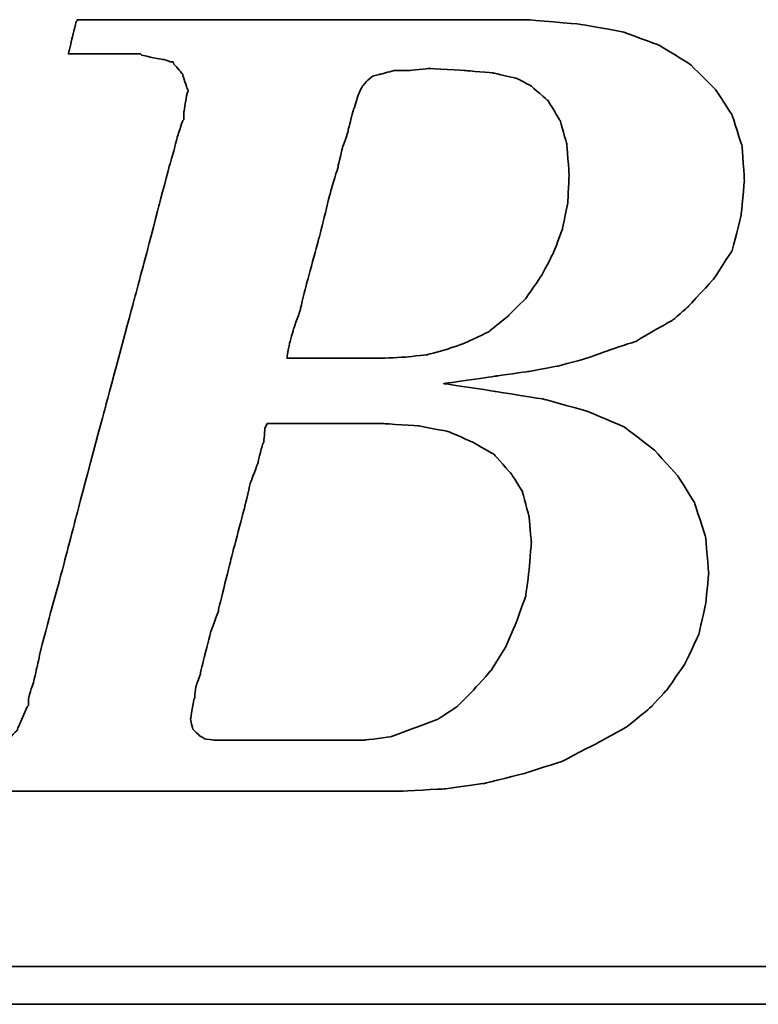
# Model space of a CAD drawing. Extents: x 564 to 800, y 41 to 158.
# Tile 28 of 45: x 722.2 to 724.27, y 106.89 to 109.64. Entities that reach past the tile are written whole.
import ezdxf

# ---------------------------------------------------------------- set-up
doc = ezdxf.new("R2010")
doc.units = 0
doc.header["$MEASUREMENT"] = 0
doc.layers.add('DIM', color=4, linetype='CONTINUOUS')
doc.layers.add('layer 1', color=7, linetype='CONTINUOUS')

# ---------------------------------------------------------------- blocks, each defined once
blk = doc.blocks.new('TBI MOTION logo(完整正式版)')
at = {"layer": 'layer 1', "color": 22, "lineweight": 35}
for points, knots in [([(-64.65375, -6.86375), (-64.65375, -6.86375), (-64.84375, -7.29625), (-64.84375, -7.29625), (-64.84375, -7.29625), (-64.84375, -7.29625), (-64.86875, -7.34375), (-64.86875, -7.34375), (-64.86875, -7.34375), (-64.86875, -7.34375), (-64.86875, -7.36875), (-64.86875, -7.36875), (-64.86875, -7.36875), (-64.86875, -7.36875), (-65.15375, -7.65375), (-65.15375, -7.65375), (-65.15375, -7.65375), (-65.15375, -7.65375), (-65.17875, -7.65375), (-65.17875, -7.65375), (-65.17875, -7.65375), (-65.17875, -7.65375), (-65.20375, -7.67875), (-65.20375, -7.67875), (-65.20375, -7.67875), (-65.20375, -7.67875), (-65.58875, -7.87125), (-65.58875, -7.87125), (-65.58875, -7.87125), (-65.58875, -7.87125), (-65.63375, -7.87125), (-65.63375, -7.87125), (-65.63375, -7.87125), (-65.63375, -7.87125), (-65.65875, -7.89375), (-65.65875, -7.89375), (-65.65875, -7.89375), (-65.65875, -7.89375), (-66.09375, -7.94375), (-66.09375, -7.94375), (-66.09375, -7.94375), (-66.09375, -7.94375), (-66.11375, -7.94375), (-66.11375, -7.94375), (-66.11375, -7.94375), (-66.11375, -7.94375), (-66.16375, -7.94375), (-66.16375, -7.94375), (-66.16375, -7.94375), (-66.16375, -7.94375), (-66.30875, -7.94375), (-66.30875, -7.94375), (-66.30875, -7.94375), (-66.30875, -7.94375), (-66.69375, -7.94375), (-66.69375, -7.94375), (-66.69375, -7.94375), (-66.69375, -7.94375), (-67.07375, -7.94375), (-67.07375, -7.94375), (-67.07375, -7.94375), (-67.07375, -7.94375), (-67.12375, -7.94375), (-67.12375, -7.94375), (-67.12375, -7.94375), (-67.12375, -7.94375), (-67.12375, -7.96625), (-67.12375, -7.96625), (-67.12375, -7.96625), (-67.12375, -7.96625), (-67.14875, -7.99125), (-67.14875, -7.99125), (-67.14875, -7.99125), (-67.14875, -7.99125), (-67.24375, -8.34875), (-67.24375, -8.34875), (-67.24375, -8.34875), (-67.24375, -8.34875), (-67.31375, -8.68625), (-67.31375, -8.68625), (-67.31375, -8.68625), (-67.31375, -8.68625), (-67.26875, -8.68625), (-67.26875, -8.68625), (-67.26875, -8.68625), (-67.26875, -8.68625), (-67.07375, -8.68625), (-67.07375, -8.68625), (-67.07375, -8.68625), (-67.07375, -8.68625), (-66.54875, -8.68625), (-66.54875, -8.68625), (-66.54875, -8.68625), (-66.54875, -8.68625), (-65.82625, -8.68625), (-65.82625, -8.68625), (-65.82625, -8.68625), (-65.82625, -8.68625), (-65.01375, -8.68625), (-65.01375, -8.68625), (-65.01375, -8.68625), (-65.01375, -8.68625), (-64.05375, -8.68625), (-64.05375, -8.68625), (-64.05375, -8.68625), (-64.05375, -8.68625), (-62.08375, -8.68625), (-62.08375, -8.68625), (-62.08375, -8.68625), (-62.08375, -8.68625), (-60.06875, -8.68625), (-60.06875, -8.68625), (-60.06875, -8.68625), (-60.06875, -8.68625), (-59.10875, -8.68625), (-59.10875, -8.68625), (-59.10875, -8.68625), (-59.10875, -8.68625), (-58.29375, -8.68625), (-58.29375, -8.68625), (-58.29375, -8.68625), (-58.29375, -8.68625), (-57.57375, -8.68625), (-57.57375, -8.68625), (-57.57375, -8.68625), (-57.57375, -8.68625), (-57.04875, -8.68625), (-57.04875, -8.68625), (-57.04875, -8.68625), (-57.04875, -8.68625), (-56.85375, -8.68625), (-56.85375, -8.68625), (-56.85375, -8.68625), (-56.85375, -8.68625), (-56.70875, -8.68625), (-56.70875, -8.68625), (-56.70875, -8.68625), (-56.70875, -8.68625), (-56.61375, -8.68625), (-56.61375, -8.68625), (-56.61375, -8.68625), (-56.61375, -8.68625), (-56.56875, -8.68625), (-56.56875, -8.68625), (-56.56875, -8.68625), (-56.56875, -8.68625), (-55.65375, -8.63875), (-55.65375, -8.63875), (-55.65375, -8.63875), (-55.65375, -8.63875), (-54.76875, -8.51875), (-54.76875, -8.51875), (-54.76875, -8.51875), (-54.76875, -8.51875), (-53.90375, -8.30375), (-53.90375, -8.30375), (-53.90375, -8.30375), (-53.90375, -8.30375), (-53.08875, -8.03875), (-53.08875, -8.03875), (-53.08875, -8.03875), (-53.08875, -8.03875), (-52.34375, -7.65375), (-52.34375, -7.65375), (-52.34375, -7.65375), (-52.34375, -7.65375), (-51.69875, -7.29625), (-51.69875, -7.29625), (-51.69875, -7.29625), (-51.69875, -7.29625), (-51.21875, -6.91125), (-51.21875, -6.91125), (-51.21875, -6.91125), (-51.21875, -6.91125), (-50.83375, -6.50375), (-50.83375, -6.50375), (-50.83375, -6.50375), (-50.83375, -6.50375), (-50.44875, -5.94875), (-50.44875, -5.94875), (-50.44875, -5.94875), (-50.44875, -5.94875), (-50.13875, -5.30375), (-50.13875, -5.30375), (-50.13875, -5.30375), (-50.13875, -5.30375), (-49.99375, -4.65375), (-49.99375, -4.65375), (-49.99375, -4.65375), (-49.99375, -4.65375), (-49.92375, -3.98375), (-49.92375, -3.98375), (-49.92375, -3.98375), (-49.92375, -3.98375), (-49.99375, -3.19374), (-49.99375, -3.19374), (-49.99375, -3.19374), (-49.99375, -3.19374), (-50.23374, -2.44874), (-50.23374, -2.44874), (-50.23374, -2.44874), (-50.23374, -2.44874), (-50.59375, -1.87374), (-50.59375, -1.87374), (-50.59375, -1.87374), (-50.59375, -1.87374), (-51.09875, -1.31874), (-51.09875, -1.31874), (-51.09875, -1.31874), (-51.09875, -1.31874), (-51.74375, -0.81875), (-51.74375, -0.81875), (-51.74375, -0.81875), (-51.74375, -0.81875), (-52.53875, -0.48125), (-52.53875, -0.48125), (-52.53875, -0.48125), (-52.53875, -0.48125), (-53.47375, -0.21875), (-53.47375, -0.21875), (-53.47375, -0.21875), (-53.47375, -0.21875), (-54.52875, -0.04874), (-54.52875, -0.04874), (-54.52875, -0.04874), (-54.52875, -0.04874), (-55.65375, 0.12125), (-55.65375, 0.12125), (-55.65375, 0.12125), (-55.65375, 0.12125), (-54.50375, 0.28624), (-54.50375, 0.28624), (-54.50375, 0.28624), (-54.50375, 0.28624), (-53.83375, 0.38124), (-53.83375, 0.38124), (-53.83375, 0.38124), (-53.83375, 0.38124), (-53.18375, 0.50125), (-53.18375, 0.50125), (-53.18375, 0.50125), (-53.18375, 0.50125), (-52.55875, 0.66874), (-52.55875, 0.66874), (-52.55875, 0.66874), (-52.55875, 0.66874), (-52.03375, 0.86124), (-52.03375, 0.86124), (-52.03375, 0.86124), (-52.03375, 0.86124), (-51.50374, 1.03124), (-51.50374, 1.03124), (-51.50374, 1.03124), (-51.50374, 1.03124), (-51.09875, 1.27125), (-51.09875, 1.27125), (-51.09875, 1.27125), (-51.09875, 1.27125), (-50.71375, 1.48624), (-50.71375, 1.48624), (-50.71375, 1.48624), (-50.71375, 1.48624), (-50.37625, 1.77625), (-50.37625, 1.77625), (-50.37625, 1.77625), (-50.37625, 1.77625), (-49.82375, 2.37625), (-49.82375, 2.37625), (-49.82375, 2.37625), (-49.82375, 2.37625), (-49.41875, 2.99625), (-49.41875, 2.99625), (-49.41875, 2.99625), (-49.41875, 2.99625), (-49.22375, 3.76625), (-49.22375, 3.76625), (-49.22375, 3.76625), (-49.22375, 3.76625), (-49.15375, 4.50874), (-49.15375, 4.50874), (-49.15375, 4.50874), (-49.15375, 4.50874), (-49.20375, 5.25125), (-49.20375, 5.25125), (-49.20375, 5.25125), (-49.20375, 5.25125), (-49.41875, 5.92625), (-49.41875, 5.92625), (-49.41875, 5.92625), (-49.41875, 5.92625), (-49.77875, 6.47625), (-49.77875, 6.47625), (-49.77875, 6.47625), (-49.77875, 6.47625), (-50.33125, 7.02624), (-50.33125, 7.02624), (-50.33125, 7.02624), (-50.33125, 7.02624), (-51.00125, 7.43625), (-51.00125, 7.43625), (-51.00125, 7.43625), (-51.00125, 7.43625), (-51.79375, 7.72625), (-51.79375, 7.72625), (-51.79375, 7.72625), (-51.79375, 7.72625), (-52.72875, 7.89124), (-52.72875, 7.89124), (-52.72875, 7.89124), (-52.72875, 7.89124), (-53.83375, 7.98625), (-53.83375, 7.98625), (-53.83375, 7.98625), (-53.83375, 7.98625), (-53.92875, 7.98625), (-53.92875, 7.98625), (-53.92875, 7.98625), (-53.92875, 7.98625), (-54.26375, 7.98625), (-54.26375, 7.98625), (-54.26375, 7.98625), (-54.26375, 7.98625), (-54.74375, 7.98625), (-54.74375, 7.98625), (-54.74375, 7.98625), (-54.74375, 7.98625), (-55.36875, 7.98625), (-55.36875, 7.98625), (-55.36875, 7.98625), (-55.36875, 7.98625), (-56.13375, 7.98625), (-56.13375, 7.98625), (-56.13375, 7.98625), (-56.13375, 7.98625), (-56.94875, 7.98625), (-56.94875, 7.98625), (-56.94875, 7.98625), (-56.94875, 7.98625), (-58.77625, 7.98625), (-58.77625, 7.98625), (-58.77625, 7.98625), (-58.77625, 7.98625), (-60.59875, 7.98625), (-60.59875, 7.98625), (-60.59875, 7.98625), (-60.59875, 7.98625), (-61.41375, 7.98625), (-61.41375, 7.98625), (-61.41375, 7.98625), (-61.41375, 7.98625), (-62.17875, 7.98625), (-62.17875, 7.98625), (-62.17875, 7.98625), (-62.17875, 7.98625), (-62.80375, 7.98625), (-62.80375, 7.98625), (-62.80375, 7.98625), (-62.80375, 7.98625), (-63.30625, 7.98625), (-63.30625, 7.98625), (-63.30625, 7.98625), (-63.30625, 7.98625), (-63.57375, 7.98625), (-63.57375, 7.98625), (-63.57375, 7.98625), (-63.57375, 7.98625), (-63.57375, 7.96375), (-63.57375, 7.96375), (-63.57375, 7.96375), (-63.57375, 7.96375), (-63.59875, 7.94125), (-63.59875, 7.94125), (-63.59875, 7.94125), (-63.59875, 7.94125), (-63.69375, 7.55625), (-63.69375, 7.55625), (-63.69375, 7.55625), (-63.69375, 7.55625), (-63.76375, 7.24624), (-63.76375, 7.24624), (-63.76375, 7.24624), (-63.76375, 7.24624), (-63.23875, 7.24624), (-63.23875, 7.24624), (-63.23875, 7.24624), (-63.23875, 7.24624), (-62.75875, 7.24624), (-62.75875, 7.24624), (-62.75875, 7.24624), (-62.75875, 7.24624), (-62.61125, 7.24624), (-62.61125, 7.24624), (-62.61125, 7.24624), (-62.61125, 7.24624), (-62.56625, 7.24624), (-62.56625, 7.24624), (-62.56625, 7.24624), (-62.56625, 7.24624), (-62.22875, 7.24624), (-62.22875, 7.24624), (-62.22875, 7.24624), (-62.22875, 7.24624), (-62.20375, 7.24624), (-62.20375, 7.24624), (-62.20375, 7.24624), (-62.20375, 7.24624), (-62.17875, 7.21875), (-62.17875, 7.21875), (-62.17875, 7.21875), (-62.17875, 7.21875), (-61.96375, 7.17125), (-61.96375, 7.17125), (-61.96375, 7.17125), (-61.96375, 7.17125), (-61.72375, 7.12624), (-61.72375, 7.12624), (-61.72375, 7.12624), (-61.72375, 7.12624), (-61.70375, 7.12624), (-61.70375, 7.12624), (-61.70375, 7.12624), (-61.70375, 7.12624), (-61.55875, 7.07624), (-61.55875, 7.07624), (-61.55875, 7.07624), (-61.55875, 7.07624), (-61.50875, 7.07624), (-61.50875, 7.07624), (-61.50875, 7.07624), (-61.50875, 7.07624), (-61.48375, 7.02624), (-61.48375, 7.02624), (-61.48375, 7.02624), (-61.48375, 7.02624), (-61.31875, 6.83375), (-61.31875, 6.83375), (-61.31875, 6.83375), (-61.31875, 6.83375), (-61.29375, 6.81125), (-61.29375, 6.81125), (-61.29375, 6.81125), (-61.29375, 6.81125), (-61.29375, 6.78625), (-61.29375, 6.78625), (-61.29375, 6.78625), (-61.29375, 6.78625), (-61.19875, 6.50124), (-61.19875, 6.50124), (-61.19875, 6.50124), (-61.19875, 6.50124), (-61.17375, 6.45124), (-61.17375, 6.45124), (-61.17375, 6.45124), (-61.17375, 6.45124), (-61.19875, 6.40625), (-61.19875, 6.40625), (-61.19875, 6.40625), (-61.19875, 6.40625), (-61.26875, 5.99624), (-61.26875, 5.99624), (-61.26875, 5.99624), (-61.26875, 5.99624), (-61.26875, 5.85125), (-61.26875, 5.85125), (-61.26875, 5.85125), (-61.26875, 5.85125), (-61.26875, 5.82625), (-61.26875, 5.82625), (-61.26875, 5.82625), (-61.26875, 5.82625), (-61.29375, 5.80625), (-61.29375, 5.80625), (-61.29375, 5.80625), (-61.29375, 5.80625), (-61.34125, 5.66125), (-61.34125, 5.66125), (-61.34125, 5.66125), (-61.34125, 5.66125), (-61.41375, 5.44625), (-61.41375, 5.44625), (-61.41375, 5.44625), (-61.41375, 5.44625), (-61.48375, 5.15625), (-61.48375, 5.15625), (-61.48375, 5.15625), (-61.48375, 5.15625), (-61.58375, 4.82124), (-61.58375, 4.82124), (-61.58375, 4.82124), (-61.58375, 4.82124), (-61.79875, 4.00375), (-61.79875, 4.00375), (-61.79875, 4.00375), (-61.79875, 4.00375), (-62.05875, 2.99625), (-62.05875, 2.99625), (-62.05875, 2.99625), (-62.05875, 2.99625), (-62.34875, 1.91625), (-62.34875, 1.91625), (-62.34875, 1.91625), (-62.34875, 1.91625), (-62.97375, -0.41124), (-62.97375, -0.41124), (-62.97375, -0.41124), (-62.97375, -0.41124), (-63.59875, -2.75875), (-63.59875, -2.75875), (-63.59875, -2.75875), (-63.59875, -2.75875), (-63.88375, -3.86374), (-63.88375, -3.86374), (-63.88375, -3.86374), (-63.88375, -3.86374), (-64.14875, -4.82374), (-64.14875, -4.82374), (-64.14875, -4.82374), (-64.14875, -4.82374), (-64.36375, -5.64125), (-64.36375, -5.64125), (-64.36375, -5.64125), (-64.36375, -5.64125), (-64.43625, -5.97625), (-64.43625, -5.97625), (-64.43625, -5.97625), (-64.43625, -5.97625), (-64.50875, -6.28625), (-64.50875, -6.28625), (-64.50875, -6.28625), (-64.50875, -6.28625), (-64.50875, -6.30875), (-64.50875, -6.30875), (-64.50875, -6.30875), (-64.50875, -6.30875), (-64.57875, -6.50375), (-64.57875, -6.50375), (-64.57875, -6.50375), (-64.57875, -6.50375), (-64.62875, -6.69625), (-64.62875, -6.69625), (-64.62875, -6.69625), (-64.62875, -6.69625), (-64.62875, -6.76875), (-64.62875, -6.76875), (-64.62875, -6.76875), (-64.62875, -6.76875), (-64.62875, -6.81375), (-64.62875, -6.81375), (-64.62875, -6.81375), (-64.62875, -6.81375), (-64.62875, -6.83875), (-64.62875, -6.83875), (-64.62875, -6.83875), (-64.62875, -6.83875), (-64.65375, -6.86375), (-64.65375, -6.86375)], [0, 0, 0, 0, 0.00719424, 0.00719424, 0.00719424, 0.00719425, 0.01438849, 0.01438849, 0.01438849, 0.0143885, 0.02158273, 0.02158273, 0.02158273, 0.02158274, 0.02877698, 0.02877698, 0.02877698, 0.02877699, 0.03597122, 0.03597122, 0.03597122, 0.03597123, 0.04316547, 0.04316547, 0.04316547, 0.04316548, 0.05035971, 0.05035971, 0.05035971, 0.05035972, 0.05755396, 0.05755396, 0.05755396, 0.05755397, 0.0647482, 0.0647482, 0.0647482, 0.06474821, 0.07194245, 0.07194245, 0.07194245, 0.07194246, 0.07913669, 0.07913669, 0.07913669, 0.0791367, 0.08633094, 0.08633094, 0.08633094, 0.08633095, 0.09352518, 0.09352518, 0.09352518, 0.09352519, 0.10071942, 0.10071942, 0.10071942, 0.10071943, 0.10791367, 0.10791367, 0.10791367, 0.10791368, 0.11510791, 0.11510791, 0.11510791, 0.11510792, 0.12230216, 0.12230216, 0.12230216, 0.12230217, 0.1294964, 0.1294964, 0.1294964, 0.12949641, 0.13669065, 0.13669065, 0.13669065, 0.13669066, 0.14388489, 0.14388489, 0.14388489, 0.1438849, 0.15107914, 0.15107914, 0.15107914, 0.15107915, 0.15827338, 0.15827338, 0.15827338, 0.15827339, 0.16546763, 0.16546763, 0.16546763, 0.16546764, 0.17266187, 0.17266187, 0.17266187, 0.17266188, 0.17985612, 0.17985612, 0.17985612, 0.17985613, 0.18705036, 0.18705036, 0.18705036, 0.18705037, 0.1942446, 0.1942446, 0.1942446, 0.19424461, 0.20143885, 0.20143885, 0.20143885, 0.20143886, 0.20863309, 0.20863309, 0.20863309, 0.2086331, 0.21582734, 0.21582734, 0.21582734, 0.21582735, 0.22302158, 0.22302158, 0.22302158, 0.22302159, 0.23021583, 0.23021583, 0.23021583, 0.23021584, 0.23741007, 0.23741007, 0.23741007, 0.23741008, 0.24460432, 0.24460432, 0.24460432, 0.24460433, 0.25179856, 0.25179856, 0.25179856, 0.25179857, 0.25899281, 0.25899281, 0.25899281, 0.25899282, 0.26618705, 0.26618705, 0.26618705, 0.26618706, 0.27338129, 0.27338129, 0.27338129, 0.2733813, 0.28057554, 0.28057554, 0.28057554, 0.28057555, 0.28776978, 0.28776978, 0.28776978, 0.28776979, 0.29496403, 0.29496403, 0.29496403, 0.29496404, 0.30215827, 0.30215827, 0.30215827, 0.30215828, 0.30935252, 0.30935252, 0.30935252, 0.30935253, 0.31654676, 0.31654676, 0.31654676, 0.31654677, 0.32374101, 0.32374101, 0.32374101, 0.32374102, 0.33093525, 0.33093525, 0.33093525, 0.33093526, 0.3381295, 0.3381295, 0.3381295, 0.33812951, 0.34532374, 0.34532374, 0.34532374, 0.34532375, 0.35251799, 0.35251799, 0.35251799, 0.352518, 0.35971223, 0.35971223, 0.35971223, 0.35971224, 0.36690647, 0.36690647, 0.36690647, 0.36690648, 0.37410072, 0.37410072, 0.37410072, 0.37410073, 0.38129496, 0.38129496, 0.38129496, 0.38129497, 0.38848921, 0.38848921, 0.38848921, 0.38848922, 0.39568345, 0.39568345, 0.39568345, 0.39568346, 0.4028777, 0.4028777, 0.4028777, 0.40287771, 0.41007194, 0.41007194, 0.41007194, 0.41007195, 0.41726619, 0.41726619, 0.41726619, 0.4172662, 0.42446043, 0.42446043, 0.42446043, 0.42446044, 0.43165468, 0.43165468, 0.43165468, 0.43165469, 0.43884892, 0.43884892, 0.43884892, 0.43884893, 0.44604317, 0.44604317, 0.44604317, 0.44604318, 0.45323741, 0.45323741, 0.45323741, 0.45323742, 0.46043165, 0.46043165, 0.46043165, 0.46043166, 0.4676259, 0.4676259, 0.4676259, 0.46762591, 0.47482014, 0.47482014, 0.47482014, 0.47482015, 0.48201439, 0.48201439, 0.48201439, 0.4820144, 0.48920863, 0.48920863, 0.48920863, 0.48920864, 0.49640288, 0.49640288, 0.49640288, 0.49640289, 0.50359712, 0.50359712, 0.50359712, 0.50359713, 0.51079137, 0.51079137, 0.51079137, 0.51079138, 0.51798561, 0.51798561, 0.51798561, 0.51798562, 0.52517986, 0.52517986, 0.52517986, 0.52517987, 0.5323741, 0.5323741, 0.5323741, 0.53237411, 0.53956835, 0.53956835, 0.53956835, 0.53956836, 0.54676259, 0.54676259, 0.54676259, 0.5467626, 0.55395683, 0.55395683, 0.55395683, 0.55395684, 0.56115108, 0.56115108, 0.56115108, 0.56115109, 0.56834532, 0.56834532, 0.56834532, 0.56834533, 0.57553957, 0.57553957, 0.57553957, 0.57553958, 0.58273381, 0.58273381, 0.58273381, 0.58273382, 0.58992806, 0.58992806, 0.58992806, 0.58992807, 0.5971223, 0.5971223, 0.5971223, 0.59712231, 0.60431655, 0.60431655, 0.60431655, 0.60431656, 0.61151079, 0.61151079, 0.61151079, 0.6115108, 0.61870504, 0.61870504, 0.61870504, 0.61870505, 0.62589928, 0.62589928, 0.62589928, 0.62589929, 0.63309353, 0.63309353, 0.63309353, 0.63309354, 0.64028777, 0.64028777, 0.64028777, 0.64028778, 0.64748201, 0.64748201, 0.64748201, 0.64748202, 0.65467626, 0.65467626, 0.65467626, 0.65467627, 0.6618705, 0.6618705, 0.6618705, 0.66187051, 0.66906475, 0.66906475, 0.66906475, 0.66906476, 0.67625899, 0.67625899, 0.67625899, 0.676259, 0.68345324, 0.68345324, 0.68345324, 0.68345325, 0.69064748, 0.69064748, 0.69064748, 0.69064749, 0.69784173, 0.69784173, 0.69784173, 0.69784174, 0.70503597, 0.70503597, 0.70503597, 0.70503598, 0.71223022, 0.71223022, 0.71223022, 0.71223023, 0.71942446, 0.71942446, 0.71942446, 0.71942447, 0.72661871, 0.72661871, 0.72661871, 0.72661872, 0.73381295, 0.73381295, 0.73381295, 0.73381296, 0.74100719, 0.74100719, 0.74100719, 0.7410072, 0.74820144, 0.74820144, 0.74820144, 0.74820145, 0.75539568, 0.75539568, 0.75539568, 0.75539569, 0.76258993, 0.76258993, 0.76258993, 0.76258994, 0.76978417, 0.76978417, 0.76978417, 0.76978418, 0.77697842, 0.77697842, 0.77697842, 0.77697843, 0.78417266, 0.78417266, 0.78417266, 0.78417267, 0.79136691, 0.79136691, 0.79136691, 0.79136692, 0.79856115, 0.79856115, 0.79856115, 0.79856116, 0.8057554, 0.8057554, 0.8057554, 0.80575541, 0.81294964, 0.81294964, 0.81294964, 0.81294965, 0.82014388, 0.82014388, 0.82014388, 0.82014389, 0.82733813, 0.82733813, 0.82733813, 0.82733814, 0.83453237, 0.83453237, 0.83453237, 0.83453238, 0.84172662, 0.84172662, 0.84172662, 0.84172663, 0.84892086, 0.84892086, 0.84892086, 0.84892087, 0.85611511, 0.85611511, 0.85611511, 0.85611512, 0.86330935, 0.86330935, 0.86330935, 0.86330936, 0.8705036, 0.8705036, 0.8705036, 0.87050361, 0.87769784, 0.87769784, 0.87769784, 0.87769785, 0.88489209, 0.88489209, 0.88489209, 0.8848921, 0.89208633, 0.89208633, 0.89208633, 0.89208634, 0.89928058, 0.89928058, 0.89928058, 0.89928059, 0.90647482, 0.90647482, 0.90647482, 0.90647483, 0.91366906, 0.91366906, 0.91366906, 0.91366907, 0.92086331, 0.92086331, 0.92086331, 0.92086332, 0.92805755, 0.92805755, 0.92805755, 0.92805756, 0.9352518, 0.9352518, 0.9352518, 0.93525181, 0.94244604, 0.94244604, 0.94244604, 0.94244605, 0.94964029, 0.94964029, 0.94964029, 0.9496403, 0.95683453, 0.95683453, 0.95683453, 0.95683454, 0.96402878, 0.96402878, 0.96402878, 0.96402879, 0.97122302, 0.97122302, 0.97122302, 0.97122303, 0.97841727, 0.97841727, 0.97841727, 0.97841728, 0.98561151, 0.98561151, 0.98561151, 0.98561152, 0.99280576, 0.99280576, 0.99280576, 0.99280577, 1, 1, 1, 1]), ([(-57.50375, 6.35625), (-57.50375, 6.35625), (-57.57375, 6.11625), (-57.57375, 6.11625), (-57.57375, 6.11625), (-57.57375, 6.11625), (-57.57375, 6.09125), (-57.57375, 6.09125), (-57.57375, 6.09125), (-57.57375, 6.09125), (-57.59875, 6.06625), (-57.59875, 6.06625), (-57.59875, 6.06625), (-57.59875, 6.06625), (-57.64875, 5.87625), (-57.64875, 5.87625), (-57.64875, 5.87625), (-57.64875, 5.87625), (-57.71875, 5.58875), (-57.71875, 5.58875), (-57.71875, 5.58875), (-57.71875, 5.58875), (-57.71875, 5.56625), (-57.71875, 5.56625), (-57.71875, 5.56625), (-57.71875, 5.56625), (-57.83875, 5.23125), (-57.83875, 5.23125), (-57.83875, 5.23125), (-57.83875, 5.23125), (-57.93625, 4.82124), (-57.93625, 4.82124), (-57.93625, 4.82124), (-57.93625, 4.82124), (-57.93625, 4.79624), (-57.93625, 4.79624), (-57.93625, 4.79624), (-57.93625, 4.79624), (-58.07875, 4.34125), (-58.07875, 4.34125), (-58.07875, 4.34125), (-58.07875, 4.34125), (-58.34375, 3.28625), (-58.34375, 3.28625), (-58.34375, 3.28625), (-58.34375, 3.28625), (-58.62875, 2.23124), (-58.62875, 2.23124), (-58.62875, 2.23124), (-58.62875, 2.23124), (-58.74875, 1.75125), (-58.74875, 1.75125), (-58.74875, 1.75125), (-58.74875, 1.75125), (-58.74875, 1.72625), (-58.74875, 1.72625), (-58.74875, 1.72625), (-58.74875, 1.72625), (-58.89375, 1.31625), (-58.89375, 1.31625), (-58.89375, 1.31625), (-58.89375, 1.31625), (-58.98875, 0.98124), (-58.98875, 0.98124), (-58.98875, 0.98124), (-58.98875, 0.98124), (-59.03875, 0.71625), (-59.03875, 0.71625), (-59.03875, 0.71625), (-59.03875, 0.71625), (-59.03875, 0.66874), (-59.03875, 0.66874), (-59.03875, 0.66874), (-59.03875, 0.66874), (-58.91875, 0.66874), (-58.91875, 0.66874), (-58.91875, 0.66874), (-58.91875, 0.66874), (-58.53375, 0.66874), (-58.53375, 0.66874), (-58.53375, 0.66874), (-58.53375, 0.66874), (-58.10375, 0.66874), (-58.10375, 0.66874), (-58.10375, 0.66874), (-58.10375, 0.66874), (-57.66875, 0.66874), (-57.66875, 0.66874), (-57.66875, 0.66874), (-57.66875, 0.66874), (-57.33375, 0.66874), (-57.33375, 0.66874), (-57.33375, 0.66874), (-57.33375, 0.66874), (-57.09375, 0.66874), (-57.09375, 0.66874), (-57.09375, 0.66874), (-57.09375, 0.66874), (-56.99875, 0.66874), (-56.99875, 0.66874), (-56.99875, 0.66874), (-56.99875, 0.66874), (-56.49375, 0.69374), (-56.49375, 0.69374), (-56.49375, 0.69374), (-56.49375, 0.69374), (-56.01375, 0.74374), (-56.01375, 0.74374), (-56.01375, 0.74374), (-56.01375, 0.74374), (-55.58375, 0.86124), (-55.58375, 0.86124), (-55.58375, 0.86124), (-55.58375, 0.86124), (-55.17375, 1.00624), (-55.17375, 1.00624), (-55.17375, 1.00624), (-55.17375, 1.00624), (-54.67375, 1.24625), (-54.67375, 1.24625), (-54.67375, 1.24625), (-54.67375, 1.24625), (-54.26375, 1.58124), (-54.26375, 1.58124), (-54.26375, 1.58124), (-54.26375, 1.58124), (-53.87875, 1.96374), (-53.87875, 1.96374), (-53.87875, 1.96374), (-53.87875, 1.96374), (-53.54375, 2.44625), (-53.54375, 2.44625), (-53.54375, 2.44625), (-53.54375, 2.44625), (-53.27875, 2.95125), (-53.27875, 2.95125), (-53.27875, 2.95125), (-53.27875, 2.95125), (-53.08875, 3.45124), (-53.08875, 3.45124), (-53.08875, 3.45124), (-53.08875, 3.45124), (-52.96875, 4.05124), (-52.96875, 4.05124), (-52.96875, 4.05124), (-52.96875, 4.05124), (-52.94375, 4.65125), (-52.94375, 4.65125), (-52.94375, 4.65125), (-52.94375, 4.65125), (-52.99375, 5.30125), (-52.99375, 5.30125), (-52.99375, 5.30125), (-52.99375, 5.30125), (-53.13875, 5.80625), (-53.13875, 5.80625), (-53.13875, 5.80625), (-53.13875, 5.80625), (-53.39875, 6.23625), (-53.39875, 6.23625), (-53.39875, 6.23625), (-53.39875, 6.23625), (-53.75875, 6.54875), (-53.75875, 6.54875), (-53.75875, 6.54875), (-53.75875, 6.54875), (-54.07375, 6.71625), (-54.07375, 6.71625), (-54.07375, 6.71625), (-54.07375, 6.71625), (-54.57375, 6.83375), (-54.57375, 6.83375), (-54.57375, 6.83375), (-54.57375, 6.83375), (-55.17375, 6.88625), (-55.17375, 6.88625), (-55.17375, 6.88625), (-55.17375, 6.88625), (-55.96875, 6.93125), (-55.96875, 6.93125), (-55.96875, 6.93125), (-55.96875, 6.93125), (-56.39875, 6.88625), (-56.39875, 6.88625), (-56.39875, 6.88625), (-56.39875, 6.88625), (-56.42125, 6.88625), (-56.42125, 6.88625), (-56.42125, 6.88625), (-56.42125, 6.88625), (-56.73375, 6.88625), (-56.73375, 6.88625), (-56.73375, 6.88625), (-56.73375, 6.88625), (-56.99875, 6.81125), (-56.99875, 6.81125), (-56.99875, 6.81125), (-56.99875, 6.81125), (-57.02375, 6.81125), (-57.02375, 6.81125), (-57.02375, 6.81125), (-57.02375, 6.81125), (-57.18875, 6.76625), (-57.18875, 6.76625), (-57.18875, 6.76625), (-57.18875, 6.76625), (-57.30875, 6.66625), (-57.30875, 6.66625), (-57.30875, 6.66625), (-57.30875, 6.66625), (-57.40875, 6.54875), (-57.40875, 6.54875), (-57.40875, 6.54875), (-57.40875, 6.54875), (-57.50375, 6.35625), (-57.50375, 6.35625)], [0, 0, 0, 0, 0.01851852, 0.01851852, 0.01851852, 0.01851853, 0.03703704, 0.03703704, 0.03703704, 0.03703705, 0.05555556, 0.05555556, 0.05555556, 0.05555557, 0.07407407, 0.07407407, 0.07407407, 0.07407408, 0.09259259, 0.09259259, 0.09259259, 0.0925926, 0.11111111, 0.11111111, 0.11111111, 0.11111112, 0.12962963, 0.12962963, 0.12962963, 0.12962964, 0.14814815, 0.14814815, 0.14814815, 0.14814816, 0.16666667, 0.16666667, 0.16666667, 0.16666668, 0.18518519, 0.18518519, 0.18518519, 0.1851852, 0.2037037, 0.2037037, 0.2037037, 0.20370371, 0.22222222, 0.22222222, 0.22222222, 0.22222223, 0.24074074, 0.24074074, 0.24074074, 0.24074075, 0.25925926, 0.25925926, 0.25925926, 0.25925927, 0.27777778, 0.27777778, 0.27777778, 0.27777779, 0.2962963, 0.2962963, 0.2962963, 0.29629631, 0.31481481, 0.31481481, 0.31481481, 0.31481482, 0.33333333, 0.33333333, 0.33333333, 0.33333334, 0.35185185, 0.35185185, 0.35185185, 0.35185186, 0.37037037, 0.37037037, 0.37037037, 0.37037038, 0.38888889, 0.38888889, 0.38888889, 0.3888889, 0.40740741, 0.40740741, 0.40740741, 0.40740742, 0.42592593, 0.42592593, 0.42592593, 0.42592594, 0.44444444, 0.44444444, 0.44444444, 0.44444445, 0.46296296, 0.46296296, 0.46296296, 0.46296297, 0.48148148, 0.48148148, 0.48148148, 0.48148149, 0.5, 0.5, 0.5, 0.50000001, 0.51851852, 0.51851852, 0.51851852, 0.51851853, 0.53703704, 0.53703704, 0.53703704, 0.53703705, 0.55555556, 0.55555556, 0.55555556, 0.55555557, 0.57407407, 0.57407407, 0.57407407, 0.57407408, 0.59259259, 0.59259259, 0.59259259, 0.5925926, 0.61111111, 0.61111111, 0.61111111, 0.61111112, 0.62962963, 0.62962963, 0.62962963, 0.62962964, 0.64814815, 0.64814815, 0.64814815, 0.64814816, 0.66666667, 0.66666667, 0.66666667, 0.66666668, 0.68518519, 0.68518519, 0.68518519, 0.6851852, 0.7037037, 0.7037037, 0.7037037, 0.70370371, 0.72222222, 0.72222222, 0.72222222, 0.72222223, 0.74074074, 0.74074074, 0.74074074, 0.74074075, 0.75925926, 0.75925926, 0.75925926, 0.75925927, 0.77777778, 0.77777778, 0.77777778, 0.77777779, 0.7962963, 0.7962963, 0.7962963, 0.79629631, 0.81481481, 0.81481481, 0.81481481, 0.81481482, 0.83333333, 0.83333333, 0.83333333, 0.83333334, 0.85185185, 0.85185185, 0.85185185, 0.85185186, 0.87037037, 0.87037037, 0.87037037, 0.87037038, 0.88888889, 0.88888889, 0.88888889, 0.8888889, 0.90740741, 0.90740741, 0.90740741, 0.90740742, 0.92592593, 0.92592593, 0.92592593, 0.92592594, 0.94444444, 0.94444444, 0.94444444, 0.94444445, 0.96296296, 0.96296296, 0.96296296, 0.96296297, 0.98148148, 0.98148148, 0.98148148, 0.98148149, 1, 1, 1, 1]), ([(-61.03125, -6.57375), (-61.03125, -6.57375), (-61.03125, -6.67125), (-61.03125, -6.67125), (-61.03125, -6.67125), (-61.03125, -6.67125), (-61.05375, -6.69625), (-61.05375, -6.69625), (-61.05375, -6.69625), (-61.05375, -6.69625), (-61.12375, -7.12875), (-61.12375, -7.12875), (-61.12375, -7.12875), (-61.12375, -7.12875), (-61.07875, -7.34375), (-61.07875, -7.34375), (-61.07875, -7.34375), (-61.07875, -7.34375), (-60.93375, -7.48875), (-60.93375, -7.48875), (-60.93375, -7.48875), (-60.93375, -7.48875), (-60.81375, -7.55625), (-60.81375, -7.55625), (-60.81375, -7.55625), (-60.81375, -7.55625), (-60.62375, -7.58375), (-60.62375, -7.58375), (-60.62375, -7.58375), (-60.62375, -7.58375), (-60.30875, -7.58375), (-60.30875, -7.58375), (-60.30875, -7.58375), (-60.30875, -7.58375), (-59.97375, -7.58375), (-59.97375, -7.58375), (-59.97375, -7.58375), (-59.97375, -7.58375), (-59.87875, -7.58375), (-59.87875, -7.58375), (-59.87875, -7.58375), (-59.87875, -7.58375), (-59.63625, -7.58375), (-59.63625, -7.58375), (-59.63625, -7.58375), (-59.63625, -7.58375), (-58.96875, -7.58375), (-58.96875, -7.58375), (-58.96875, -7.58375), (-58.96875, -7.58375), (-58.29375, -7.58375), (-58.29375, -7.58375), (-58.29375, -7.58375), (-58.29375, -7.58375), (-58.05375, -7.58375), (-58.05375, -7.58375), (-58.05375, -7.58375), (-58.05375, -7.58375), (-57.98375, -7.58375), (-57.98375, -7.58375), (-57.98375, -7.58375), (-57.98375, -7.58375), (-57.35875, -7.58375), (-57.35875, -7.58375), (-57.35875, -7.58375), (-57.35875, -7.58375), (-56.78375, -7.50875), (-56.78375, -7.50875), (-56.78375, -7.50875), (-56.78375, -7.50875), (-56.27875, -7.31875), (-56.27875, -7.31875), (-56.27875, -7.31875), (-56.27875, -7.31875), (-55.77375, -7.12875), (-55.77375, -7.12875), (-55.77375, -7.12875), (-55.77375, -7.12875), (-55.36875, -6.86375), (-55.36875, -6.86375), (-55.36875, -6.86375), (-55.36875, -6.86375), (-55.00875, -6.50375), (-55.00875, -6.50375), (-55.00875, -6.50375), (-55.00875, -6.50375), (-54.62375, -6.06875), (-54.62375, -6.06875), (-54.62375, -6.06875), (-54.62375, -6.06875), (-54.31375, -5.56875), (-54.31375, -5.56875), (-54.31375, -5.56875), (-54.31375, -5.56875), (-54.07375, -5.01625), (-54.07375, -5.01625), (-54.07375, -5.01625), (-54.07375, -5.01625), (-53.87875, -4.46374), (-53.87875, -4.46374), (-53.87875, -4.46374), (-53.87875, -4.46374), (-53.80875, -3.91375), (-53.80875, -3.91375), (-53.80875, -3.91375), (-53.80875, -3.91375), (-53.75875, -3.31375), (-53.75875, -3.31375), (-53.75875, -3.31375), (-53.75875, -3.31375), (-53.80875, -2.75875), (-53.80875, -2.75875), (-53.80875, -2.75875), (-53.80875, -2.75875), (-53.95375, -2.20875), (-53.95375, -2.20875), (-53.95375, -2.20875), (-53.95375, -2.20875), (-54.19375, -1.82625), (-54.19375, -1.82625), (-54.19375, -1.82625), (-54.19375, -1.82625), (-54.55375, -1.41875), (-54.55375, -1.41875), (-54.55375, -1.41875), (-54.55375, -1.41875), (-55.00875, -1.15125), (-55.00875, -1.15125), (-55.00875, -1.15125), (-55.00875, -1.15125), (-55.56125, -0.91375), (-55.56125, -0.91375), (-55.56125, -0.91375), (-55.56125, -0.91375), (-56.18125, -0.79375), (-56.18125, -0.79375), (-56.18125, -0.79375), (-56.18125, -0.79375), (-56.94875, -0.74374), (-56.94875, -0.74374), (-56.94875, -0.74374), (-56.94875, -0.74374), (-56.99875, -0.74374), (-56.99875, -0.74374), (-56.99875, -0.74374), (-56.99875, -0.74374), (-57.09375, -0.74374), (-57.09375, -0.74374), (-57.09375, -0.74374), (-57.09375, -0.74374), (-57.38375, -0.74374), (-57.38375, -0.74374), (-57.38375, -0.74374), (-57.38375, -0.74374), (-57.76875, -0.74374), (-57.76875, -0.74374), (-57.76875, -0.74374), (-57.76875, -0.74374), (-58.24625, -0.74374), (-58.24625, -0.74374), (-58.24625, -0.74374), (-58.24625, -0.74374), (-58.72875, -0.74374), (-58.72875, -0.74374), (-58.72875, -0.74374), (-58.72875, -0.74374), (-59.20875, -0.74374), (-59.20875, -0.74374), (-59.20875, -0.74374), (-59.20875, -0.74374), (-59.46875, -0.74374), (-59.46875, -0.74374), (-59.46875, -0.74374), (-59.46875, -0.74374), (-59.51625, -0.83875), (-59.51625, -0.83875), (-59.51625, -0.83875), (-59.51625, -0.83875), (-59.54375, -1.15125), (-59.54375, -1.15125), (-59.54375, -1.15125), (-59.54375, -1.15125), (-59.56375, -1.17874), (-59.56375, -1.17874), (-59.56375, -1.17874), (-59.56375, -1.17874), (-59.66375, -1.55875), (-59.66375, -1.55875), (-59.66375, -1.55875), (-59.66375, -1.55875), (-59.66375, -1.58375), (-59.66375, -1.58375), (-59.66375, -1.58375), (-59.66375, -1.58375), (-59.82875, -2.01874), (-59.82875, -2.01874), (-59.82875, -2.01874), (-59.82875, -2.01874), (-59.94875, -2.52125), (-59.94875, -2.52125), (-59.94875, -2.52125), (-59.94875, -2.52125), (-60.23875, -3.62375), (-60.23875, -3.62375), (-60.23875, -3.62375), (-60.23875, -3.62375), (-60.52375, -4.77624), (-60.52375, -4.77624), (-60.52375, -4.77624), (-60.52375, -4.77624), (-60.52375, -4.79874), (-60.52375, -4.79874), (-60.52375, -4.79874), (-60.52375, -4.79874), (-60.69125, -5.25375), (-60.69125, -5.25375), (-60.69125, -5.25375), (-60.69125, -5.25375), (-60.81375, -5.73625), (-60.81375, -5.73625), (-60.81375, -5.73625), (-60.81375, -5.73625), (-60.90875, -6.11875), (-60.90875, -6.11875), (-60.90875, -6.11875), (-60.90875, -6.11875), (-60.90875, -6.14375), (-60.90875, -6.14375), (-60.90875, -6.14375), (-60.90875, -6.14375), (-61.00375, -6.40875), (-61.00375, -6.40875), (-61.00375, -6.40875), (-61.00375, -6.40875), (-61.03125, -6.57375), (-61.03125, -6.57375)], [0, 0, 0, 0, 0.01694915, 0.01694915, 0.01694915, 0.01694916, 0.03389831, 0.03389831, 0.03389831, 0.03389832, 0.05084746, 0.05084746, 0.05084746, 0.05084747, 0.06779661, 0.06779661, 0.06779661, 0.06779662, 0.08474576, 0.08474576, 0.08474576, 0.08474577, 0.10169492, 0.10169492, 0.10169492, 0.10169493, 0.11864407, 0.11864407, 0.11864407, 0.11864408, 0.13559322, 0.13559322, 0.13559322, 0.13559323, 0.15254237, 0.15254237, 0.15254237, 0.15254238, 0.16949153, 0.16949153, 0.16949153, 0.16949154, 0.18644068, 0.18644068, 0.18644068, 0.18644069, 0.20338983, 0.20338983, 0.20338983, 0.20338984, 0.22033898, 0.22033898, 0.22033898, 0.22033899, 0.23728814, 0.23728814, 0.23728814, 0.23728815, 0.25423729, 0.25423729, 0.25423729, 0.2542373, 0.27118644, 0.27118644, 0.27118644, 0.27118645, 0.28813559, 0.28813559, 0.28813559, 0.2881356, 0.30508475, 0.30508475, 0.30508475, 0.30508476, 0.3220339, 0.3220339, 0.3220339, 0.32203391, 0.33898305, 0.33898305, 0.33898305, 0.33898306, 0.3559322, 0.3559322, 0.3559322, 0.35593221, 0.37288136, 0.37288136, 0.37288136, 0.37288137, 0.38983051, 0.38983051, 0.38983051, 0.38983052, 0.40677966, 0.40677966, 0.40677966, 0.40677967, 0.42372881, 0.42372881, 0.42372881, 0.42372882, 0.44067797, 0.44067797, 0.44067797, 0.44067798, 0.45762712, 0.45762712, 0.45762712, 0.45762713, 0.47457627, 0.47457627, 0.47457627, 0.47457628, 0.49152542, 0.49152542, 0.49152542, 0.49152543, 0.50847458, 0.50847458, 0.50847458, 0.50847459, 0.52542373, 0.52542373, 0.52542373, 0.52542374, 0.54237288, 0.54237288, 0.54237288, 0.54237289, 0.55932203, 0.55932203, 0.55932203, 0.55932204, 0.57627119, 0.57627119, 0.57627119, 0.5762712, 0.59322034, 0.59322034, 0.59322034, 0.59322035, 0.61016949, 0.61016949, 0.61016949, 0.6101695, 0.62711864, 0.62711864, 0.62711864, 0.62711865, 0.6440678, 0.6440678, 0.6440678, 0.64406781, 0.66101695, 0.66101695, 0.66101695, 0.66101696, 0.6779661, 0.6779661, 0.6779661, 0.67796611, 0.69491525, 0.69491525, 0.69491525, 0.69491526, 0.71186441, 0.71186441, 0.71186441, 0.71186442, 0.72881356, 0.72881356, 0.72881356, 0.72881357, 0.74576271, 0.74576271, 0.74576271, 0.74576272, 0.76271186, 0.76271186, 0.76271186, 0.76271187, 0.77966102, 0.77966102, 0.77966102, 0.77966103, 0.79661017, 0.79661017, 0.79661017, 0.79661018, 0.81355932, 0.81355932, 0.81355932, 0.81355933, 0.83050847, 0.83050847, 0.83050847, 0.83050848, 0.84745763, 0.84745763, 0.84745763, 0.84745764, 0.86440678, 0.86440678, 0.86440678, 0.86440679, 0.88135593, 0.88135593, 0.88135593, 0.88135594, 0.89830508, 0.89830508, 0.89830508, 0.89830509, 0.91525424, 0.91525424, 0.91525424, 0.91525425, 0.93220339, 0.93220339, 0.93220339, 0.9322034, 0.94915254, 0.94915254, 0.94915254, 0.94915255, 0.96610169, 0.96610169, 0.96610169, 0.9661017, 0.98305085, 0.98305085, 0.98305085, 0.98305086, 1, 1, 1, 1]), ([(75.90875, -9.47875), (75.90875, -9.47875), (75.90875, -12.28625), (75.90875, -12.28625), (75.90875, -12.28625), (75.90875, -12.28625), (75.90875, -12.47875), (75.90875, -12.47875), (75.90875, -12.47875), (75.90875, -12.47875), (75.71625, -12.47875), (75.71625, -12.47875), (75.71625, -12.47875), (75.71625, -12.47875), (-88.32875, -12.47875), (-88.32875, -12.47875), (-88.32875, -12.47875), (-88.32875, -12.47875), (-88.32875, -13.29375), (-88.32875, -13.29375), (-88.32875, -13.29375), (-88.32875, -13.29375), (82.89125, -13.29375), (82.89125, -13.29375), (82.89125, -13.29375), (82.89125, -13.29375), (75.90875, -9.47875), (75.90875, -9.47875)], [0, 0, 0, 0, 0.14285714, 0.14285714, 0.14285714, 0.14285715, 0.28571429, 0.28571429, 0.28571429, 0.2857143, 0.42857143, 0.42857143, 0.42857143, 0.42857144, 0.57142857, 0.57142857, 0.57142857, 0.57142858, 0.71428571, 0.71428571, 0.71428571, 0.71428572, 0.85714286, 0.85714286, 0.85714286, 0.85714287, 1, 1, 1, 1])]:
    blk.add_open_spline(points, degree=3, knots=knots, dxfattribs=at)

msp = doc.modelspace()

# ---------------------------------------------------------------- block references
at = {"layer": 'DIM', "xscale": 0.1295999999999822, "yscale": 0.1295999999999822, "zscale": 0.1295999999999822}
msp.add_blockref('TBI MOTION logo(完整正式版)', (730.6006, 108.60822), dxfattribs=at)

doc.saveas('drawing.dxf')
